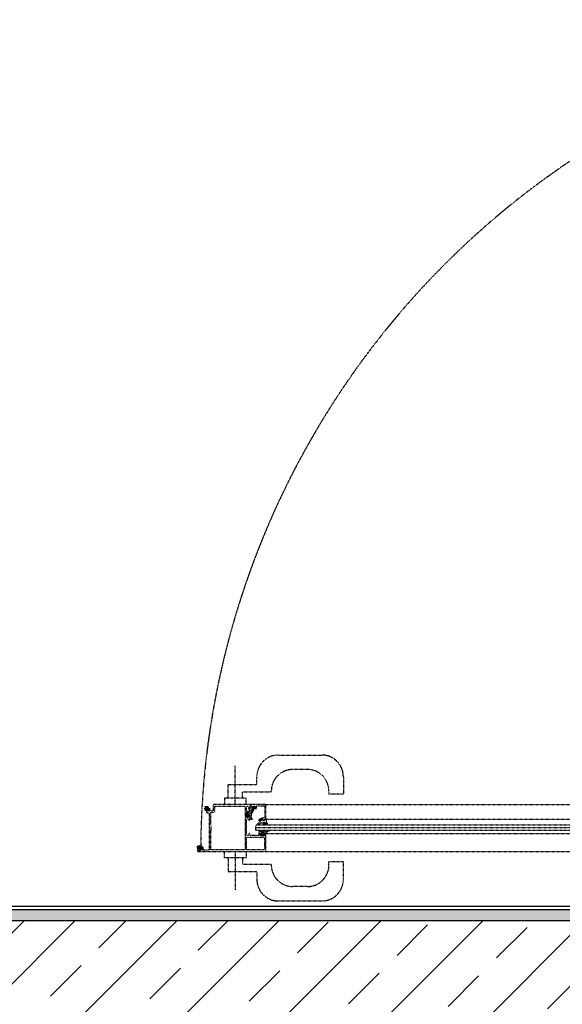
# Model space of a CAD drawing. Header units: millimetres. Extents: x -4577 to 1032787, y -66234 to 201209.
# Tile 224 of 256: x 22320 to 23073, y -54992 to -53626. Entities that reach past the tile are written whole.
import ezdxf

# ---------------------------------------------------------------- set-up
doc = ezdxf.new("R2010")
doc.units = ezdxf.units.MM
doc.linetypes.add('510_5_2OG_ELT_1004$0$11-07-22_DS_2OG$0$AUSGEZOGEN', pattern=[0])
doc.linetypes.add('510_5_2OG_ELT_1004$0$11-07-22_DS_2OG$0$VERDECKT2_S15', pattern=[0.025, 0, -0.025])
for name, color, linetype in [('510_5_2OG_ELT_1004$0$11-07-22_DS_2OG$0$GLASS', 8, '510_5_2OG_ELT_1004$0$11-07-22_DS_2OG$0$AUSGEZOGEN'), ('510_5_2OG_ELT_1004$0$11-07-22_DS_2OG$0$Nichttragende_Bauteile', 8, '510_5_2OG_ELT_1004$0$11-07-22_DS_2OG$0$AUSGEZOGEN'), ('510_5_2OG_ELT_1004$0$11-07-22_DS_2OG$0$S03_AL_Kontur', 8, '510_5_2OG_ELT_1004$0$11-07-22_DS_2OG$0$AUSGEZOGEN'), ('510_5_2OG_ELT_1004$0$11-07-22_DS_2OG$0$S15_Glas_Kontur', 8, '510_5_2OG_ELT_1004$0$11-07-22_DS_2OG$0$AUSGEZOGEN'), ('510_5_2OG_ELT_1004$0$11-07-22_DS_2OG$0$S32_Folie_Kontur', 8, '510_5_2OG_ELT_1004$0$11-07-22_DS_2OG$0$AUSGEZOGEN'), ('510_5_2OG_ELT_1004$0$11-07-22_DS_2OG$0$Tragende_Bauteile', 8, '510_5_2OG_ELT_1004$0$11-07-22_DS_2OG$0$AUSGEZOGEN')]:
    doc.layers.add(name, color=color, linetype=linetype)

# ---------------------------------------------------------------- blocks, each defined once
blk = doc.blocks.new('510_5_2OG_ELT_1004')
at = {"layer": '510_5_2OG_ELT_1004$0$11-07-22_DS_2OG$0$Nichttragende_Bauteile', "linetype": 'Continuous'}
h = blk.add_hatch(dxfattribs=at)
h.set_pattern_fill('MUSTER_NA', color=256, scale=12.5, style=0, pattern_type=2)
h.set_pattern_definition([(0, (1908.297, -66879.192), (25, 25), [12.5, -12.5]), (90, (1908.297, -66879.192), (25, 25), [12.5, -12.5])])
h.paths.add_polyline_path([(26355.7, -54860.6), (19130, -54860.6), (19130, -54875.6), (26355.7, -54875.6)], flags=0)
at = {"layer": '510_5_2OG_ELT_1004$0$11-07-22_DS_2OG$0$Tragende_Bauteile', "linetype": 'Continuous'}
h = blk.add_hatch(dxfattribs=at)
h.set_pattern_fill('SCHRAFFUR_16', color=256, scale=1000, style=0, pattern_type=2)
h.set_pattern_definition([(45, (1895.8, -66891.69), (-70.71068, 70.71068), []), (45, (1860.44, -66856.34), (-70.71068, 70.71068), [60, -35])])
h.paths.add_polyline_path([(19380, -55175.6), (26919.8, -55175.6), (26919.8, -54875.6), (19380, -54875.6)], flags=0)
at = {"linetype": '510_5_2OG_ELT_1004$0$11-07-22_DS_2OG$0$VERDECKT2_S15'}
for points in [[(22638.2, -54719.1), (22638.8, -54719.1), (22639.9, -54718), (22639.9, -54714.6), (22589.4, -54714.6), (22588.9, -54715.1), (22588.9, -54723.1), (22580.9, -54723.1), (22579.7, -54723.6), (22579.4, -54724.6), (22579.4, -54725.6), (22579.9, -54726.1), (22583.4, -54726.1), (22583.4, -54746.6), (22583.4, -54747.6), (22583.4, -54777.1)], [(22585.9, -54777.4), (22585.4, -54776.9), (22585.4, -54751.1), (22585.9, -54750.6), (22585.9, -54743.6), (22585.4, -54743.1), (22585.4, -54725.6), (22585.9, -54725.1), (22589.9, -54725.1), (22590.9, -54724.1), (22590.9, -54717.3)], [(22590.9, -54717.3), (22591.4, -54716.8), (22632.6, -54716.8), (22633.1, -54717.3), (22633.1, -54776.9)], [(22634.9, -54717.8), (22635.9, -54716.8), (22637.2, -54716.8), (22638.2, -54717.8), (22638.2, -54719.1)], [(22652.3, -54754.6), (22651.8, -54755.3), (22652.3, -54755.8), (22652.8, -54755.8), (22653.3, -54756.3), (22653.3, -54757.1), (22652.8, -54757.6), (22640.2, -54757.6), (22639.7, -54757.1), (22639.7, -54755.5), (22638.8, -54754.6), (22638.2, -54754.6), (22638.2, -54757.1), (22637.7, -54757.6), (22635.4, -54757.6), (22634.9, -54757.1), (22634.9, -54734.8), (22635.4, -54734.3), (22637.7, -54734.3), (22638.2, -54734.8), (22638.2, -54735.8), (22638.7, -54736.3), (22639.2, -54736.3), (22639.7, -54735.8), (22639.7, -54730.1), (22638.7, -54729.1), (22638.2, -54729.1), (22638.2, -54731.6), (22637.2, -54732.6), (22635.9, -54732.6), (22634.9, -54731.6), (22634.9, -54724.6), (22634.9, -54723.6), (22634.9, -54717.8)], [(22641.3, -54728.7), (22641.3, -54732.2), (22641.9, -54733.7), (22643.2, -54734.5), (22643.3, -54734.9), (22643.1, -54735.3), (22642.7, -54735.5), (22642.3, -54735.4), (22641.8, -54735.3), (22640.6, -54734.5), (22640.3, -54734.1), (22639.8, -54732.5), (22640.1, -54731.8), (22640.1, -54729.9), (22639.1, -54728.9), (22637.9, -54728.9), (22638.1, -54729.6), (22637.8, -54731), (22636.7, -54731.6), (22636.2, -54731.6), (22635.5, -54731.2), (22635.2, -54730.4), (22635.2, -54724), (22636, -54723.6), (22636.4, -54723.7), (22636.8, -54724.2), (22636.9, -54724.4), (22636.8, -54724.5), (22636.5, -54724.5), (22636.1, -54724.1), (22635.7, -54724), (22635.6, -54724.3), (22635.6, -54728.5), (22635.8, -54728.7), (22636, -54728.9), (22636, -54730.1), (22636.4, -54730.6), (22637, -54730.4), (22637.1, -54730.1), (22637.1, -54728.6), (22637.8, -54727.6), (22640.3, -54726.7), (22641.2, -54725.9), (22643.2, -54722.7), (22643, -54722.1), (22642.6, -54721.8), (22642.6, -54721.5), (22643, -54721), (22643.1, -54720.9), (22643.6, -54721.2), (22644.2, -54721), (22645.7, -54718.2), (22645.7, -54718), (22645.5, -54717.9), (22643.8, -54718.4), (22643.4, -54718.3), (22643.3, -54718.1), (22643.6, -54717.6), (22646.5, -54716.8), (22646.7, -54716.8), (22647.2, -54717.3), (22647, -54719.3), (22646.2, -54719.3), (22641.3, -54728.7)], [(22651.7, -54742.3), (22650.7, -54742.3), (22650.3, -54741.6), (22650.6, -54741.1), (22651.3, -54740.7), (22652, -54740.2), (22652.6, -54739.7), (22653.2, -54739.1), (22653.8, -54738.5)], [(22652.9, -54741.9), (22652.1, -54742.1), (22651.7, -54742.3)], [(22660.2, -54736.3), (22660.1, -54736.5), (22659.9, -54736.6), (22660.1, -54736.5), (22660.2, -54736.3), (22660, -54735.4), (22660.3, -54735.1), (22661.7, -54734.8), (22662.1, -54735), (22662.1, -54735.3), (22662.3, -54736.8), (22662.4, -54737.8), (22662.6, -54738.3), (22662.8, -54738.9), (22663, -54739.4), (22663.3, -54739.9), (22663.7, -54740.3), (22663.9, -54741.7), (22662.8, -54742.3), (22661.1, -54742.3), (22660.3, -54742.2), (22657.8, -54741.5), (22657.1, -54740.5), (22657.1, -54740.3), (22656.6, -54739.7), (22656.1, -54739.9), (22655.5, -54740.4), (22654.9, -54740.9), (22654.2, -54741.3), (22653.6, -54741.6), (22652.9, -54741.9)], [(22653.8, -54738.5), (22654.3, -54737.8), (22654.7, -54737.1), (22654.9, -54736.8), (22655.6, -54736.1), (22656.4, -54735.4), (22656.9, -54735)], [(22656.9, -54735), (22657.2, -54734.9), (22657.4, -54735.2), (22657.4, -54736.3), (22657.7, -54736.6), (22659.9, -54736.6)], [(22566.9, -54779.1), (22567.4, -54779.6), (22661.4, -54779.6), (22661.9, -54779.1), (22661.9, -54755.1), (22661.4, -54754.6), (22660.1, -54754.6), (22659.6, -54755.1), (22659.6, -54755.6), (22660.6, -54755.6), (22660.6, -54757.1), (22659.6, -54758.1), (22655.6, -54758.1), (22654.6, -54757.1), (22654.6, -54755.6), (22655.6, -54755.6), (22655.6, -54755.1), (22655.1, -54754.6), (22652.3, -54754.6)], [(22659.9, -54776.9), (22659.4, -54777.4), (22635.4, -54777.4), (22634.9, -54776.9), (22634.9, -54760.1), (22635.4, -54759.6), (22659.4, -54759.6), (22659.9, -54760.1), (22659.9, -54776.9)], [(22571.5, -54778.1), (22569.2, -54778.1), (22568.2, -54777.1), (22568.2, -54775.6), (22569.2, -54775.6), (22569.2, -54775.1), (22568.7, -54774.6), (22567.4, -54774.6), (22566.9, -54775.1), (22566.9, -54779.1)], [(22583.4, -54777.1), (22582.9, -54777.6), (22576, -54777.6), (22575.5, -54777.1), (22575.5, -54775.1), (22575, -54774.6), (22573.7, -54774.6), (22573.2, -54775.1), (22573.2, -54775.6), (22574.2, -54775.6), (22574.2, -54777.1), (22573.2, -54778.1)], [(22633.1, -54776.9), (22632.6, -54777.4), (22585.9, -54777.4)]]:
    blk.add_lwpolyline(points, dxfattribs=at)
for points in [[(22644.9, -54714.6), (22640.4, -54714.6), (22640.4, -54715.6), (22640.5, -54715.6), (22641, -54715.9), (22641.7, -54718.6), (22641.4, -54719.6), (22640.6, -54719.8), (22637.9, -54719.6), (22637.7, -54719.7), (22637.7, -54720.6), (22638.1, -54721.1), (22639.4, -54721.2), (22639.8, -54721.5), (22639.7, -54722), (22636.7, -54725), (22636.5, -54725.1), (22636, -54724.6), (22635.9, -54724.7), (22635.9, -54728), (22636.3, -54728.7), (22636.3, -54729.8), (22636.4, -54730), (22636.5, -54730.1), (22636.7, -54730), (22636.8, -54729.8), (22636.8, -54727.8), (22636.8, -54727.3), (22636.9, -54726.9), (22637.2, -54726.4), (22637.5, -54726.1), (22643, -54720.6), (22643.4, -54719.1), (22642.9, -54717.2), (22643, -54716.7), (22643.4, -54716.6), (22646.9, -54716.6), (22647.4, -54717.1), (22647.4, -54719.5), (22646.8, -54719.5), (22647.2, -54720.1), (22647.9, -54720.6), (22648.7, -54719.9), (22648.7, -54717), (22649.2, -54716.5), (22658.8, -54716.1), (22659.9, -54716.5), (22660.4, -54717.6), (22660.4, -54732.6), (22659.9, -54733.1), (22658.3, -54733.1), (22658.2, -54733.1), (22652.2, -54735.3), (22651.9, -54736.1), (22652.4, -54736.6), (22652.6, -54736.5), (22657.2, -54734.8), (22657.4, -54734.8), (22657.9, -54735.3), (22657.9, -54736.1), (22658.4, -54736.6), (22659.4, -54736.6), (22659.9, -54736.1), (22659.9, -54735.1), (22660.4, -54734.6), (22661.4, -54734.6), (22661.9, -54734.1), (22661.9, -54715.1), (22661.4, -54714.6), (22644.9, -54714.6)], [(22578.1, -54717.1), (22581.1, -54717.1), (22581.2, -54717.2), (22581.7, -54717.9), (22581.6, -54718.2), (22581.3, -54718.4), (22581.3, -54719.4), (22581.4, -54719.5), (22581.5, -54719.6), (22583.6, -54719.6), (22583.8, -54719.7), (22583.8, -54719.8), (22583.8, -54720.8), (22583.4, -54721.9), (22582.8, -54722.3), (22582.3, -54722.5), (22581.8, -54722.7), (22581.3, -54722.8), (22580.7, -54722.9), (22580.2, -54722.9), (22579.7, -54722.9), (22579, -54722.9), (22578.4, -54722.7), (22577.8, -54722.6), (22577.3, -54722.2), (22577.5, -54721.8), (22578.1, -54721.9), (22578.6, -54722.1), (22579.2, -54722.2), (22579.7, -54722.2), (22581.5, -54722), (22582.9, -54721), (22582.5, -54720.7), (22581.7, -54720.9), (22580.9, -54721), (22580.1, -54721), (22579.2, -54721), (22578.4, -54720.9), (22577.6, -54720.8), (22576.8, -54720.6), (22576.1, -54719.6), (22577.7, -54719.6), (22577.8, -54719.5), (22577.9, -54719.4), (22577.9, -54718.4), (22577.5, -54717.9), (22577.9, -54717.2), (22578.1, -54717.1)], [(22578.6, -54720.2), (22579.3, -54720.3), (22580, -54720.3), (22580.6, -54720.3), (22581, -54719.6), (22580.4, -54719.3), (22580.2, -54719.3), (22580.1, -54719.4), (22579.6, -54720.3), (22579.1, -54719.4), (22578.8, -54719.3), (22578.2, -54719.6), (22578.6, -54720.2)], [(22578.7, -54717.8), (22578.7, -54718.5), (22579, -54718.8), (22580.2, -54718.8), (22580.5, -54718.5), (22580.5, -54717.8), (22579.6, -54717.9), (22578.7, -54717.8)], [(22579.8, -54717.5), (22579.6, -54717.3), (22579.4, -54717.4), (22579.4, -54717.5), (22579.4, -54717.6), (22579.6, -54717.7), (22579.7, -54717.7), (22579.8, -54717.5)], [(22659.9, -54738.9), (22660.5, -54739.2), (22660.7, -54739.4), (22661, -54739.7), (22661.4, -54740), (22661.9, -54740.3), (22662.4, -54740.5), (22662.9, -54740.6), (22663.4, -54741.1), (22663.3, -54741.3), (22662.8, -54741.6), (22661.7, -54741.5), (22661.1, -54741.4), (22658.8, -54740.5), (22658.2, -54739.8), (22658.4, -54739.2), (22659, -54738.9), (22659.9, -54738.9)], [(22662.6, -54753.7), (22662.5, -54754.8), (22662.1, -54755.2), (22662.1, -54754.3), (22660.2, -54754.3), (22659.9, -54753.8), (22659.6, -54753.8), (22659.2, -54754.3), (22659.2, -54755.6), (22659.5, -54755.9), (22659.6, -54755.9), (22659.9, -54756.1), (22659.9, -54756.4), (22658.8, -54757.4), (22658.5, -54757.6), (22656.8, -54757.6), (22656.5, -54757.4), (22655.4, -54756.4), (22655.3, -54756.2), (22655.4, -54755.9), (22655.9, -54755.8), (22656, -54755.6), (22656, -54754.3), (22655.7, -54753.8), (22655.4, -54753.8), (22655, -54754.3), (22652.9, -54754.3), (22652.6, -54754), (22652.6, -54752), (22653.3, -54751), (22653.6, -54750.8), (22654, -54751), (22654.3, -54751.8), (22654.6, -54752), (22655, -54751.8), (22655.3, -54751), (22655.6, -54750.8), (22656, -54751), (22656.3, -54751.8), (22656.6, -54752), (22657, -54751.8), (22657.3, -54751), (22657.6, -54750.8), (22658, -54751), (22658.3, -54751.8), (22658.6, -54752), (22659, -54751.8), (22659.3, -54751), (22659.6, -54750.8), (22660, -54751), (22660, -54751.9), (22660.6, -54752.4), (22661.8, -54751.2), (22663, -54750.8), (22665.7, -54750.8), (22666.1, -54751.2), (22666, -54751.4), (22665.7, -54751.6), (22664.8, -54751.7), (22663.9, -54751.8), (22662.7, -54753.2), (22662.6, -54753.7)], [(22657.3, -54753.5), (22656.8, -54754), (22656.8, -54755.9), (22657.3, -54756.4), (22657.9, -54756.4), (22658.4, -54755.9), (22658.4, -54754), (22657.9, -54753.5), (22657.3, -54753.5)], [(22572.7, -54777), (22569.7, -54777), (22569.5, -54776.9), (22569.1, -54776.2), (22569.1, -54776), (22569.5, -54775.7), (22569.5, -54774.8), (22569.4, -54774.6), (22569.3, -54774.6), (22567.1, -54774.6), (22567, -54774.5), (22567, -54774.3), (22567, -54773.3), (22567.3, -54772.3), (22568, -54771.9), (22568.5, -54771.7), (22569, -54771.5), (22569.5, -54771.3), (22570, -54771.2), (22570.6, -54771.2), (22571.1, -54771.2), (22571.7, -54771.3), (22572.3, -54771.4), (22572.9, -54771.6), (22573.4, -54772), (22573.2, -54772.3), (22572.7, -54772.2), (22572.2, -54772.1), (22571.6, -54771.9), (22571.1, -54771.9), (22569.2, -54772.1), (22567.9, -54773.2), (22568.3, -54773.5), (22569.1, -54773.3), (22569.9, -54773.2), (22570.7, -54773.1), (22571.5, -54773.1), (22572.3, -54773.2), (22573.1, -54773.4), (22573.9, -54773.6), (22574.7, -54774.6), (22573.1, -54774.6), (22572.9, -54774.6), (22572.9, -54774.8), (22572.9, -54775.7), (22573.2, -54776.2), (22572.9, -54776.9), (22572.7, -54777)], [(22572.1, -54773.9), (22571.5, -54773.8), (22570.7, -54773.8), (22570.2, -54773.8), (22569.8, -54774.6), (22570.4, -54774.8), (22570.5, -54774.8), (22570.7, -54774.7), (22571.2, -54773.8), (22571.7, -54774.7), (22572, -54774.8), (22572.6, -54774.6), (22572.1, -54773.9)], [(22572.1, -54776.3), (22572.1, -54775.6), (22571.8, -54775.3), (22570.6, -54775.3), (22570.3, -54775.6), (22570.3, -54776.3), (22571.2, -54776.2), (22572.1, -54776.3)], [(22571, -54776.6), (22571.2, -54776.8), (22571.4, -54776.7), (22571.4, -54776.6), (22571.4, -54776.5), (22571.2, -54776.4), (22571.1, -54776.5), (22571, -54776.6)]]:
    blk.add_lwpolyline(points, close=True, dxfattribs=at)
at = {"layer": '510_5_2OG_ELT_1004$0$11-07-22_DS_2OG$0$GLASS', "linetype": '510_5_2OG_ELT_1004$0$11-07-22_DS_2OG$0$VERDECKT2_S15'}
blk.add_arc((23728.5, -54783.2), 1157.1, 88.69, 179.7446, dxfattribs=at)
at = {"layer": '510_5_2OG_ELT_1004$0$11-07-22_DS_2OG$0$Nichttragende_Bauteile', "linetype": '510_5_2OG_ELT_1004$0$11-07-22_DS_2OG$0$VERDECKT2_S15'}
for p, q in [((22679.4, -54645.9), (22739.4, -54645.9)), ((22619.4, -54714.1), (22619.4, -54660.8)), ((22719.4, -54665.9), (22699.4, -54665.9)), ((22609.4, -54705.9), (22609.4, -54686.9)), ((22609.4, -54686.9), (22649.4, -54686.9)), ((22649.4, -54686.9), (22649.4, -54676.4)), ((22769.4, -54676.4), (22769.4, -54700.2)), ((22629.4, -54705.9), (22629.4, -54696.9)), ((22629.4, -54696.9), (22669.4, -54696.9)), ((22669.4, -54696.9), (22669.4, -54695.9)), ((22749.4, -54695.9), (22749.4, -54700.2)), ((22769.4, -54700.2), (22749.4, -54700.2)), ((22769.4, -54700.2), (22749.4, -54700.2)), ((22634.4, -54705.9), (22604.4, -54705.9)), ((22604.4, -54705.9), (22604.4, -54714.1)), ((22634.4, -54714.1), (22634.4, -54705.9)), ((22604.4, -54788.3), (22604.4, -54780.1)), ((22619.4, -54780.1), (22619.4, -54833.3)), ((22634.4, -54780.1), (22634.4, -54788.3)), ((22634.4, -54788.3), (22604.4, -54788.3)), ((22609.4, -54788.3), (22609.4, -54807.3)), ((22629.4, -54788.3), (22629.4, -54797.3)), ((22629.4, -54797.3), (22669.4, -54797.3)), ((22669.4, -54797.3), (22669.4, -54798.3)), ((22749.4, -54798.3), (22749.4, -54793.9)), ((22769.4, -54793.9), (22749.4, -54793.9)), ((22769.4, -54793.9), (22749.4, -54793.9)), ((22769.4, -54817.8), (22769.4, -54793.9)), ((22609.4, -54807.3), (22649.4, -54807.3)), ((22649.4, -54807.3), (22649.4, -54817.8)), ((22719.4, -54828.3), (22699.4, -54828.3)), ((22679.4, -54848.3), (22739.4, -54848.3))]:
    blk.add_line(p, q, dxfattribs=at)
at = {"layer": '510_5_2OG_ELT_1004$0$11-07-22_DS_2OG$0$Nichttragende_Bauteile', "linetype": '510_5_2OG_ELT_1004$0$11-07-22_DS_2OG$0$AUSGEZOGEN'}
blk.add_line((23540, -54860.6), (19130, -54860.6), dxfattribs=at)
at = {"layer": '510_5_2OG_ELT_1004$0$11-07-22_DS_2OG$0$Nichttragende_Bauteile', "linetype": '510_5_2OG_ELT_1004$0$11-07-22_DS_2OG$0$VERDECKT2_S15'}
for centre, start, end in [((22679.4, -54675.9), 90, 180), ((22739.4, -54675.9), 0, 90), ((22699.4, -54695.9), 90, 180), ((22719.4, -54695.9), 0, 90), ((22699.4, -54798.3), 180, 270), ((22719.4, -54798.3), 270, 0), ((22679.4, -54818.3), 180, 270), ((22739.4, -54818.3), 270, 0)]:
    blk.add_arc(centre, 30, start, end, dxfattribs=at)
at = {"layer": '510_5_2OG_ELT_1004$0$11-07-22_DS_2OG$0$S03_AL_Kontur', "linetype": '510_5_2OG_ELT_1004$0$11-07-22_DS_2OG$0$VERDECKT2_S15'}
for p, q in [((22661.4, -54714.6), (23697.5, -54714.6)), ((22661.4, -54734.6), (23630.6, -54734.6)), ((22662.6, -54754.6), (23638.7, -54754.6)), ((22661.4, -54779.6), (23697.5, -54779.6))]:
    blk.add_line(p, q, dxfattribs=at)
at = {"layer": '510_5_2OG_ELT_1004$0$11-07-22_DS_2OG$0$S15_Glas_Kontur', "linetype": '510_5_2OG_ELT_1004$0$11-07-22_DS_2OG$0$VERDECKT2_S15'}
blk.add_lwpolyline([(23641.4, -54750.6), (22648.9, -54750.6), (22647.9, -54749.6), (22647.9, -54743.6), (22648.9, -54742.6), (23641.4, -54742.6)], dxfattribs=at)
at = {"layer": '510_5_2OG_ELT_1004$0$11-07-22_DS_2OG$0$S32_Folie_Kontur', "linetype": '510_5_2OG_ELT_1004$0$11-07-22_DS_2OG$0$VERDECKT2_S15'}
blk.add_line((22647.9, -54746.6), (23641.4, -54746.6), dxfattribs=at)
at = {"layer": '510_5_2OG_ELT_1004$0$11-07-22_DS_2OG$0$Tragende_Bauteile', "linetype": '510_5_2OG_ELT_1004$0$11-07-22_DS_2OG$0$AUSGEZOGEN'}
for p, q in [((19395, -54855.6), (23530, -54855.6)), ((23550, -54875.6), (19380, -54875.6))]:
    blk.add_line(p, q, dxfattribs=at)

msp = doc.modelspace()

# ---------------------------------------------------------------- block references
msp.add_blockref('510_5_2OG_ELT_1004', (0, -0.1))

doc.saveas('drawing.dxf')
